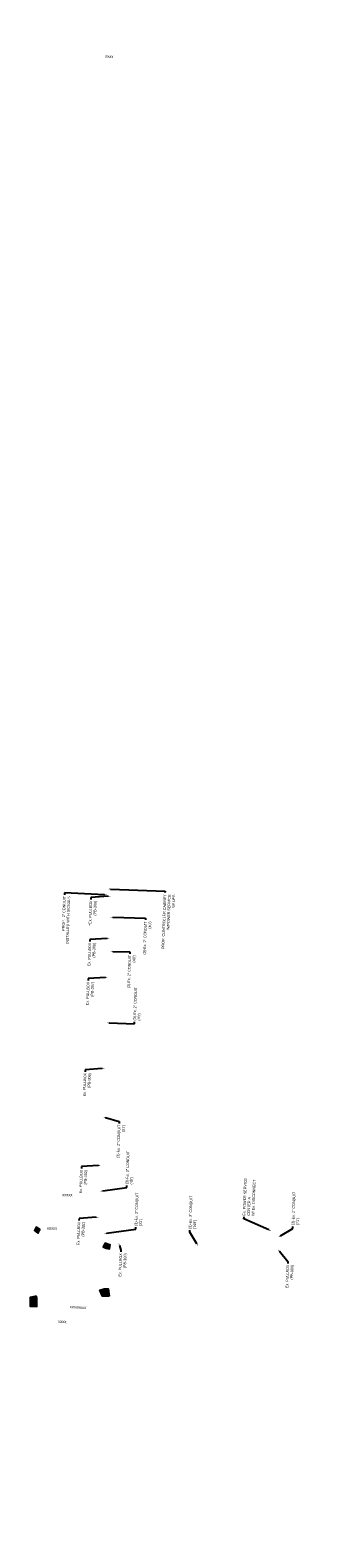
# Model space of a CAD drawing. Header units: feet. Extents: x -492 to 323056, y -284 to 581286.
# Tile 33 of 34: x 161416 to 161677, y 289959 to 291368. Entities that reach past the tile are written whole.
import ezdxf
from ezdxf import colors
from ezdxf.entities.mleader import LeaderData, LeaderLine
from ezdxf.math import Vec2, Vec3

# ---------------------------------------------------------------- set-up
doc = ezdxf.new("R2010")
doc.units = ezdxf.units.FT
doc.header["$MEASUREMENT"] = 0
for name, color, linetype in [('PM_P_Removal', 7, 'Continuous'), ('PV_P_Walk', 4, 'Continuous'), ('SC_Shading2', 255, 'Continuous'), ('SG_P_Text', 7, 'Continuous')]:
    doc.layers.add(name, color=color, linetype=linetype)
doc.styles.add('Slanted-Normal', font='font31.shx', dxfattribs={"height": 0.14})
doc.styles.get("Standard").update_dxf_attribs({"font": 'font31.shx'})

msp = doc.modelspace()

# ---------------------------------------------------------------- hatches: boundary and pattern name
at = {"layer": 'SC_Shading2', "transparency": 33554687}
h = msp.add_hatch(color=256, dxfattribs=at)
h.dxf.hatch_style = 1
edge = h.paths.add_edge_path()
edge.add_arc((161407.55008, 290255.82998), 19.96419, 322.77891285, 334.03720753)
edge.add_line((161425.49946, 290247.08991), (161422.09225, 290249.18537))
edge.add_line((161422.09225, 290249.18537), (161420.26212, 290246.17232))
edge.add_line((161420.26212, 290246.17232), (161423.44771, 290243.75379))
h = msp.add_hatch(color=256, dxfattribs=at)
h.dxf.hatch_style = 1
edge = h.paths.add_edge_path()
edge.add_line((161486.39524, 290234.49607), (161484.58452, 290230.92938))
edge.add_arc((161495.44884, 290252.32953), 24, 243.08421999, 257.9547424)
edge.add_line((161490.44042, 290228.85794), (161491.27516, 290232.76987))
edge.add_arc((161495.44884, 290252.32953), 20, 243.08421998, 257.95474241, ccw=False)
h = msp.add_hatch(color=256, dxfattribs=at)
h.dxf.hatch_style = 1
h.paths.add_polyline_path([(161422.22883, 290184.63707), (161416.37299, 290183.3297), (161416.29283, 290175.3301), (161422.58838, 290175.09529), (161422.57987, 290182.69626)])
h = msp.add_hatch(color=256, dxfattribs=at)
h.dxf.hatch_style = 1
h.paths.add_polyline_path([(161490.31479, 290184.57042), (161484.09118, 290184.57042), (161481.45789, 290190.25142), (161485.65969, 290191.58652), (161489.43002, 290191.50217)])

# ---------------------------------------------------------------- linework, layer by layer
at = {"layer": 'PV_P_Walk', "flags": 128}
for points in [[(161423.44771, 290243.75379, 0.0491631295), (161425.49946, 290247.08991), (161422.09225, 290249.18537), (161420.26212, 290246.17232)], [(161486.39524, 290234.49607), (161484.58452, 290230.92938, 0.0649761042), (161490.44042, 290228.85794), (161491.27516, 290232.76987, -0.0649761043)]]:
    msp.add_lwpolyline(points, format="xyb", close=True, dxfattribs=at)
for points in [[(161422.22883, 290184.63707), (161416.37299, 290183.3297), (161416.29283, 290175.3301), (161422.58838, 290175.09529), (161422.57987, 290182.69626)], [(161490.31479, 290184.57042), (161484.09118, 290184.57042), (161481.45789, 290190.25142), (161485.65969, 290191.58652), (161489.43002, 290191.50217)]]:
    msp.add_lwpolyline(points, close=True, dxfattribs=at)

# ---------------------------------------------------------------- texts
at = {"layer": 'PM_P_Removal', "color": 1, "char_height": 2.8, "attachment_point": 1}
for s, insert, rotation in [('xxxx', (161486.58586, 291345.57118), 356.26657623), ('xxxxxxxx', (161453.47779, 290176.31411), 356.58986228), ('xxxx', (161442.59812, 290162.69615), 356.26657623)]:
    msp.add_mtext_dynamic_manual_height_columns(s, width=13.6111576, gutter_width=14, heights=[0], dxfattribs=dict(at, insert=insert, rotation=rotation))
for insert in [(161446.22126, 290280.92309), (161431.997, 290249.71328)]:
    msp.add_mtext_dynamic_manual_height_columns('xxxxx', width=13.6111576, gutter_width=14, heights=[0], dxfattribs=dict(at, insert=insert))

# ---------------------------------------------------------------- leaders
at = {"layer": 'SG_P_Text'}
ml = msp.add_multileader_mtext('Standard', dxfattribs=at)
ml.set_content('Ex. POWER SERVICE\\PCENTER A\\PW/ Ex. DISCONNECT', color=256, style='Slanted-Normal')
ml.set_leader_properties(color=256, linetype='ByLayer', lineweight=-1)
ml.build(insert=Vec2(0, 0))
ml.multileader.update_dxf_attribs({"dogleg_length": 0.09, "arrow_head_size": 2.5, "scale": 20})
ctx = ml.context
ctx.base_point, ctx.scale, ctx.char_height, ctx.arrow_head_size, ctx.landing_gap_size, ctx.plane_origin, ctx.plane_x_axis, ctx.plane_y_axis = Vec3(161616.47071, 290258.8753), 20, 2.5, 2.5, 1.2, Vec3(161557.60131, 290286.23408), Vec3(0.0362587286, 0.9993424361), Vec3(-0.9993424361, 0.0362587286)
notes = []
notes.append((ctx, [(0, (1, 1, 0), (161616.40545, 290257.07649), (0.0362587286, 0.9993424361), 1.8, [(0, [(161642.05307, 290245.58359)], 0, [])])]))
ctx.mtext.insert, ctx.mtext.text_direction, ctx.mtext.rotation, ctx.mtext.width, ctx.mtext.flow_direction = Vec3(161615.26505, 290260.11984), Vec3(0.0362587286, 0.9993424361), 1.5345296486, 55.4512394, 5
ml = msp.add_multileader_mtext('Standard', dxfattribs=at)
ml.set_content('PROP.  2" CONDUIT\\PINSTALLED WITH SIGNALS', color=256, style='Slanted-Normal')
ml.set_leader_properties(color=256, linetype='ByLayer', lineweight=-1)
ml.build(insert=Vec2(0, 0))
ml.multileader.update_dxf_attribs({"dogleg_length": 0.09, "arrow_head_size": 2.5, "scale": 20})
ctx = ml.context
ctx.base_point, ctx.scale, ctx.char_height, ctx.arrow_head_size, ctx.landing_gap_size, ctx.plane_origin, ctx.plane_x_axis, ctx.plane_y_axis = Vec3(161446.70547, 290511.68391), 20, 2.5, 2.5, 1.2, Vec3(161403.83111, 290600.60041), Vec3(0.0362587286, 0.9993424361), Vec3(-0.9993424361, 0.0362587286)
ctx.text_align_type = 2
notes.append((ctx, [(1, (1, 1, 0), (161448.52321, 290561.78349), (-0.0362587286, -0.9993424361), 1.8, [(0, [(161488.28287, 290559.94992)], 0, [])])]))
ctx.mtext.insert, ctx.mtext.text_direction, ctx.mtext.rotation, ctx.mtext.alignment, ctx.mtext.flow_direction = Vec3(161447.16525, 290558.83079), Vec3(0.0362587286, 0.9993424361), 1.5345296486, 3, 5
ml = msp.add_multileader_mtext('Standard', dxfattribs=at)
ml.set_content('PROP. CONTROLLER CABINET\\PW/POWER SERVICE\\PW/ UPS', color=256, style='Slanted-Normal')
ml.set_leader_properties(color=256, linetype='ByLayer', lineweight=-1)
ml.build(insert=Vec2(0, 0))
ml.multileader.update_dxf_attribs({"dogleg_length": 0.09, "arrow_head_size": 2.5, "scale": 20})
ctx = ml.context
ctx.base_point, ctx.scale, ctx.char_height, ctx.arrow_head_size, ctx.landing_gap_size, ctx.plane_origin, ctx.plane_x_axis, ctx.plane_y_axis = Vec3(161540.44797, 290506.20049), 20, 2.5, 2.5, 1.2, Vec3(161404.50347, 290606.05564), Vec3(0.0362587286, 0.9993424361), Vec3(-0.9993424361, 0.0362587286)
ctx.text_align_type = 2
notes.append((ctx, [(1, (1, 1, 0), (161542.52759, 290563.51754), (-0.0362587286, -0.9993424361), 1.8, [(0, [(161488.95523, 290565.40515)], 0, [])])]))
ctx.mtext.insert, ctx.mtext.text_direction, ctx.mtext.rotation, ctx.mtext.alignment, ctx.mtext.flow_direction = Vec3(161541.16963, 290560.56483), Vec3(0.0362587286, 0.9993424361), 1.5345296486, 3, 5
ml = msp.add_multileader_mtext('Standard', dxfattribs=at)
ml.set_content('*Ex. PULLBOX \\P(PB-309)', color=256, style='Slanted-Normal')
ml.set_leader_properties(color=256, linetype='ByLayer', lineweight=-1)
ml.build(insert=Vec2(0, 0))
ml.multileader.update_dxf_attribs({"dogleg_length": 0.09, "arrow_head_size": 2.5, "scale": 20})
ctx = ml.context
ctx.base_point, ctx.scale, ctx.char_height, ctx.arrow_head_size, ctx.landing_gap_size, ctx.plane_origin, ctx.plane_x_axis, ctx.plane_y_axis = Vec3(161472.09899, 290526.84917), 20, 2.5, 2.5, 1.2, Vec3(161407.2851, 290599.40788), Vec3(0.0362587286, 0.9993424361), Vec3(-0.9993424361, 0.0362587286)
ctx.text_align_type = 2
notes.append((ctx, [(1, (1, 1, 0), (161473.21242, 290557.53691), (-0.0362587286, -0.9993424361), 1.8, [(0, [(161491.73687, 290558.75739)], 0, [])])]))
ctx.mtext.insert, ctx.mtext.text_direction, ctx.mtext.rotation, ctx.mtext.width, ctx.mtext.alignment, ctx.mtext.flow_direction = Vec3(161471.85446, 290554.58421), Vec3(0.0362587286, 0.9993424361), 1.5345296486, 29.7976469, 3, 5
ml = msp.add_multileader_mtext('Standard', dxfattribs=at)
ml.set_content('(3)-Ex. 2" CONDUIT\\P(40\')', color=256, style='Slanted-Normal')
ml.set_leader_properties(color=256, linetype='ByLayer', lineweight=-1)
ml.build(insert=Vec2(0, 0))
ml.multileader.update_dxf_attribs({"dogleg_length": 0.09, "arrow_head_size": 2.5, "scale": 20})
ctx = ml.context
ctx.base_point, ctx.scale, ctx.char_height, ctx.arrow_head_size, ctx.landing_gap_size, ctx.plane_origin, ctx.plane_x_axis, ctx.plane_y_axis = Vec3(161522.95526, 290498.99544), 20, 2.5, 2.5, 1.2, Vec3(161406.80428, 290579.72966), Vec3(0.0362587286, 0.9993424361), Vec3(-0.9993424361, 0.0362587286)
ctx.text_align_type = 2
notes.append((ctx, [(1, (1, 1, 0), (161524.37876, 290538.22915), (-0.0362587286, -0.9993424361), 1.8, [(0, [(161491.25604, 290539.07917)], 0, [])])]))
ctx.mtext.insert, ctx.mtext.text_direction, ctx.mtext.rotation, ctx.mtext.alignment, ctx.mtext.flow_direction = Vec3(161523.02081, 290535.27645), Vec3(0.0362587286, 0.9993424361), 1.5345296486, 3, 5
ml = msp.add_multileader_mtext('Standard', dxfattribs=at)
ml.set_content('Ex. PULLBOX \\P(PB-308)', color=256, style='Slanted-Normal')
ml.set_leader_properties(color=256, linetype='ByLayer', lineweight=-1)
ml.build(insert=Vec2(0, 0))
ml.multileader.update_dxf_attribs({"dogleg_length": 0.09, "arrow_head_size": 2.5, "scale": 20})
ctx = ml.context
ctx.base_point, ctx.scale, ctx.char_height, ctx.arrow_head_size, ctx.landing_gap_size, ctx.plane_origin, ctx.plane_x_axis, ctx.plane_y_axis = Vec3(161471.23183, 290490.10053), 20, 2.5, 2.5, 1.2, Vec3(161406.3237, 290560.06175), Vec3(0.0362587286, 0.9993424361), Vec3(-0.9993424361, 0.0362587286)
ctx.text_align_type = 2
notes.append((ctx, [(1, (1, 1, 0), (161472.25102, 290518.19078), (-0.0362587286, -0.9993424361), 1.8, [(0, [(161490.77547, 290519.41126)], 0, [])])]))
ctx.mtext.insert, ctx.mtext.text_direction, ctx.mtext.rotation, ctx.mtext.alignment, ctx.mtext.flow_direction = Vec3(161470.89306, 290515.23808), Vec3(0.0362587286, 0.9993424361), 1.5345296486, 3, 5
ml = msp.add_multileader_mtext('Standard', dxfattribs=at)
ml.set_content('(3)-Ex. 2" CONDUIT\\P(40\')', color=256, style='Slanted-Normal')
ml.set_leader_properties(color=256, linetype='ByLayer', lineweight=-1)
ml.build(insert=Vec2(0, 0))
ml.multileader.update_dxf_attribs({"dogleg_length": 0.09, "arrow_head_size": 2.5, "scale": 20})
ctx = ml.context
ctx.base_point, ctx.scale, ctx.char_height, ctx.arrow_head_size, ctx.landing_gap_size, ctx.plane_origin, ctx.plane_x_axis, ctx.plane_y_axis = Vec3(161508.18718, 290467.3852), 20, 2.5, 2.5, 1.2, Vec3(161406.89139, 290547.58043), Vec3(0.0362587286, 0.9993424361), Vec3(-0.9993424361, 0.0362587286)
ctx.text_align_type = 2
notes.append((ctx, [(1, (1, 1, 0), (161509.61068, 290506.61891), (-0.0362587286, -0.9993424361), 1.8, [(0, [(161491.34315, 290506.92994)], 0, [])])]))
ctx.mtext.insert, ctx.mtext.text_direction, ctx.mtext.rotation, ctx.mtext.alignment, ctx.mtext.flow_direction = Vec3(161508.25272, 290503.6662), Vec3(0.0362587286, 0.9993424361), 1.5345296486, 3, 5
ml = msp.add_multileader_mtext('Standard', dxfattribs=at)
ml.set_content('Ex. PULLBOX \\P(PB-307)', color=256, style='Slanted-Normal')
ml.set_leader_properties(color=256, linetype='ByLayer', lineweight=-1)
ml.build(insert=Vec2(0, 0))
ml.multileader.update_dxf_attribs({"dogleg_length": 0.09, "arrow_head_size": 2.5, "scale": 20})
ctx = ml.context
ctx.base_point, ctx.scale, ctx.char_height, ctx.arrow_head_size, ctx.landing_gap_size, ctx.plane_origin, ctx.plane_x_axis, ctx.plane_y_axis = Vec3(161469.68318, 290453.54369), 20, 2.5, 2.5, 1.2, Vec3(161404.77506, 290523.50491), Vec3(0.0362587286, 0.9993424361), Vec3(-0.9993424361, 0.0362587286)
ctx.text_align_type = 2
notes.append((ctx, [(1, (1, 1, 0), (161470.70237, 290481.63394), (-0.0362587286, -0.9993424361), 1.8, [(0, [(161489.22682, 290482.85442)], 0, [])])]))
ctx.mtext.insert, ctx.mtext.text_direction, ctx.mtext.rotation, ctx.mtext.alignment, ctx.mtext.flow_direction = Vec3(161469.34441, 290478.68124), Vec3(0.0362587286, 0.9993424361), 1.5345296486, 3, 5
ml = msp.add_multileader_mtext('Standard', dxfattribs=at)
ml.set_content('(3)-Ex. 2" CONDUIT\\P(40\')', color=256, style='Slanted-Normal')
ml.set_leader_properties(color=256, linetype='ByLayer', lineweight=-1)
ml.build(insert=Vec2(0, 0))
ml.multileader.update_dxf_attribs({"dogleg_length": 0.09, "arrow_head_size": 2.5, "scale": 20})
ctx = ml.context
ctx.base_point, ctx.scale, ctx.char_height, ctx.arrow_head_size, ctx.landing_gap_size, ctx.plane_origin, ctx.plane_x_axis, ctx.plane_y_axis = Vec3(161513.93839, 290441.2871), 20, 2.5, 2.5, 1.2, Vec3(161403.30186, 290480.88152), Vec3(0.0362587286, 0.9993424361), Vec3(-0.9993424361, 0.0362587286)
notes.append((ctx, [(0, (1, 1, 0), (161513.87313, 290439.48828), (0.0362587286, 0.9993424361), 1.8, [(0, [(161487.75362, 290440.23103)], 0, [])])]))
ctx.mtext.insert, ctx.mtext.text_direction, ctx.mtext.rotation, ctx.mtext.flow_direction = Vec3(161512.73273, 290442.53163), Vec3(0.0362587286, 0.9993424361), 1.5345296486, 5
ml = msp.add_multileader_mtext('Standard', dxfattribs=at)
ml.set_content('Ex. PULLBOX \\P(PB-306)', color=256, style='Slanted-Normal')
ml.set_leader_properties(color=256, linetype='ByLayer', lineweight=-1)
ml.build(insert=Vec2(0, 0))
ml.multileader.update_dxf_attribs({"dogleg_length": 0.09, "arrow_head_size": 2.5, "scale": 20})
ctx = ml.context
ctx.base_point, ctx.scale, ctx.char_height, ctx.arrow_head_size, ctx.landing_gap_size, ctx.plane_origin, ctx.plane_x_axis, ctx.plane_y_axis = Vec3(161466.7368, 290368.29691), 20, 2.5, 2.5, 1.2, Vec3(161401.82867, 290438.25812), Vec3(0.0362587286, 0.9993424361), Vec3(-0.9993424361, 0.0362587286)
ctx.text_align_type = 2
notes.append((ctx, [(1, (1, 1, 0), (161467.75598, 290396.38715), (-0.0362587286, -0.9993424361), 1.8, [(0, [(161486.28043, 290397.60763)], 0, [])])]))
ctx.mtext.insert, ctx.mtext.text_direction, ctx.mtext.rotation, ctx.mtext.alignment, ctx.mtext.flow_direction = Vec3(161466.39803, 290393.43445), Vec3(0.0362587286, 0.9993424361), 1.5345296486, 3, 5
ml = msp.add_multileader_mtext('Standard', dxfattribs=at)
ml.set_content('(3)-Ex. 2" CONDUIT\\P(91\')', color=256, style='Slanted-Normal')
ml.set_leader_properties(color=256, linetype='ByLayer', lineweight=-1)
ml.build(insert=Vec2(0, 0))
ml.multileader.update_dxf_attribs({"dogleg_length": 0.09, "arrow_head_size": 2.5, "scale": 20})
ctx = ml.context
ctx.base_point, ctx.scale, ctx.char_height, ctx.arrow_head_size, ctx.landing_gap_size, ctx.plane_origin, ctx.plane_x_axis, ctx.plane_y_axis = Vec3(161498.26484, 290308.71845), 20, 2.5, 2.5, 1.2, Vec3(161400.1095, 290392.9985), Vec3(0.0362587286, 0.9993424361), Vec3(-0.9993424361, 0.0362587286)
ctx.text_align_type = 2
notes.append((ctx, [(1, (1, 1, 0), (161499.68835, 290347.95216), (-0.0362587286, -0.9993424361), 1.8, [(0, [(161484.56127, 290352.34801)], 0, [])])]))
ctx.mtext.insert, ctx.mtext.text_direction, ctx.mtext.rotation, ctx.mtext.alignment, ctx.mtext.flow_direction = Vec3(161498.33039, 290344.99945), Vec3(0.0362587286, 0.9993424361), 1.5345296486, 3, 5
ml = msp.add_multileader_mtext('Standard', dxfattribs=at)
ml.set_content('Ex. PULLBOX \\P(PB-302)', color=256, style='Slanted-Normal')
ml.set_leader_properties(color=256, linetype='ByLayer', lineweight=-1)
ml.build(insert=Vec2(0, 0))
ml.multileader.update_dxf_attribs({"dogleg_length": 0.09, "arrow_head_size": 2.5, "scale": 20})
ctx = ml.context
ctx.base_point, ctx.scale, ctx.char_height, ctx.arrow_head_size, ctx.landing_gap_size, ctx.plane_origin, ctx.plane_x_axis, ctx.plane_y_axis = Vec3(161463.29846, 290277.77766), 20, 2.5, 2.5, 1.2, Vec3(161398.39034, 290347.73887), Vec3(0.0362587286, 0.9993424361), Vec3(-0.9993424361, 0.0362587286)
ctx.text_align_type = 2
notes.append((ctx, [(1, (1, 1, 0), (161464.31765, 290305.8679), (-0.0362587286, -0.9993424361), 1.8, [(0, [(161482.8421, 290307.08838)], 0, [])])]))
ctx.mtext.insert, ctx.mtext.text_direction, ctx.mtext.rotation, ctx.mtext.alignment, ctx.mtext.flow_direction = Vec3(161462.9597, 290302.9152), Vec3(0.0362587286, 0.9993424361), 1.5345296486, 3, 5
ml = msp.add_multileader_mtext('Standard', dxfattribs=at)
ml.set_content('(3)-Ex. 2" CONDUIT\\P(49\')', color=256, style='Slanted-Normal')
ml.set_leader_properties(color=256, linetype='ByLayer', lineweight=-1)
ml.build(insert=Vec2(0, 0))
ml.multileader.update_dxf_attribs({"dogleg_length": 0.09, "arrow_head_size": 2.5, "scale": 20})
ctx = ml.context
ctx.base_point, ctx.scale, ctx.char_height, ctx.arrow_head_size, ctx.landing_gap_size, ctx.plane_origin, ctx.plane_x_axis, ctx.plane_y_axis = Vec3(161506.80894, 290288.11327), 20, 2.5, 2.5, 1.2, Vec3(161397.26276, 290323.49521), Vec3(0.0362587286, 0.9993424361), Vec3(-0.9993424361, 0.0362587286)
notes.append((ctx, [(0, (1, 1, 0), (161506.74367, 290286.31445), (0.0362587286, 0.9993424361), 1.8, [(0, [(161481.71452, 290282.84472)], 0, [])])]))
ctx.mtext.insert, ctx.mtext.text_direction, ctx.mtext.rotation, ctx.mtext.flow_direction = Vec3(161505.60327, 290289.3578), Vec3(0.0362587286, 0.9993424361), 1.5345296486, 5
ml = msp.add_multileader_mtext('Standard', dxfattribs=at)
ml.set_content('(3)-Ex. 2" CONDUIT\\P(33\')', color=256, style='Slanted-Normal')
ml.set_leader_properties(color=256, linetype='ByLayer', lineweight=-1)
ml.build(insert=Vec2(0, 0))
ml.multileader.update_dxf_attribs({"dogleg_length": 0.09, "arrow_head_size": 2.5, "scale": 20})
ctx = ml.context
ctx.base_point, ctx.scale, ctx.char_height, ctx.arrow_head_size, ctx.landing_gap_size, ctx.plane_origin, ctx.plane_x_axis, ctx.plane_y_axis = Vec3(161515.24915, 290249.09445), 20, 2.5, 2.5, 1.2, Vec3(161400.95917, 290283.83192), Vec3(0.0362587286, 0.9993424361), Vec3(-0.9993424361, 0.0362587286)
notes.append((ctx, [(0, (1, 1, 0), (161515.18388, 290247.29563), (0.0362587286, 0.9993424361), 1.8, [(0, [(161485.41093, 290243.18143)], 0, [])])]))
ctx.mtext.insert, ctx.mtext.text_direction, ctx.mtext.rotation, ctx.mtext.flow_direction = Vec3(161514.04348, 290250.33898), Vec3(0.0362587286, 0.9993424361), 1.5345296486, 5
ml = msp.add_multileader_mtext('Standard', dxfattribs=at)
ml.set_content('(3)-Ex. 2" CONDUIT\\P(21\')', color=256, style='Slanted-Normal')
ml.set_leader_properties(color=256, linetype='ByLayer', lineweight=-1)
ml.build(insert=Vec2(0, 0))
ml.multileader.update_dxf_attribs({"dogleg_length": 0.09, "arrow_head_size": 2.5, "scale": 20})
ctx = ml.context
ctx.base_point, ctx.scale, ctx.char_height, ctx.arrow_head_size, ctx.landing_gap_size, ctx.plane_origin, ctx.plane_x_axis, ctx.plane_y_axis = Vec3(161662.18822, 290249.93583), 20, 2.5, 2.5, 1.2, Vec3(161563.99171, 290280.53338), Vec3(0.0362587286, 0.9993424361), Vec3(-0.9993424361, 0.0362587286)
notes.append((ctx, [(0, (1, 1, 0), (161662.12296, 290248.13702), (0.0362587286, 0.9993424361), 1.8, [(0, [(161648.44347, 290239.88289)], 0, [])])]))
ctx.mtext.insert, ctx.mtext.text_direction, ctx.mtext.rotation, ctx.mtext.flow_direction = Vec3(161660.98256, 290251.18037), Vec3(0.0362587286, 0.9993424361), 1.5345296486, 5
ml = msp.add_multileader_mtext('Standard', dxfattribs=at)
ml.set_content('(3)-Ex. 2" CONDUIT\\P(149\')', color=256, style='Slanted-Normal')
ml.set_leader_properties(color=256, linetype='ByLayer', lineweight=-1)
ml.build(insert=Vec2(0, 0))
ml.multileader.update_dxf_attribs({"dogleg_length": 0.09, "arrow_head_size": 2.5, "scale": 20})
ctx = ml.context
ctx.base_point, ctx.scale, ctx.char_height, ctx.arrow_head_size, ctx.landing_gap_size, ctx.plane_origin, ctx.plane_x_axis, ctx.plane_y_axis = Vec3(161565.81528, 290246.32911), 20, 2.5, 2.5, 1.2, Vec3(161489.09965, 290272.27644), Vec3(0.0362587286, 0.9993424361), Vec3(-0.9993424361, 0.0362587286)
notes.append((ctx, [(0, (1, 1, 0), (161565.75001, 290244.53029), (0.0362587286, 0.9993424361), 1.8, [(0, [(161573.55141, 290231.62595)], 0, [])])]))
ctx.mtext.insert, ctx.mtext.text_direction, ctx.mtext.rotation, ctx.mtext.flow_direction = Vec3(161564.60961, 290247.57365), Vec3(0.0362587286, 0.9993424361), 1.5345296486, 5
ml = msp.add_multileader_mtext('Standard', dxfattribs=at)
ml.set_content('Ex. PULLBOX \\P(PB-301)', color=256, style='Slanted-Normal')
ml.set_leader_properties(color=256, linetype='ByLayer', lineweight=-1)
ml.build(insert=Vec2(0, 0))
ml.multileader.update_dxf_attribs({"dogleg_length": 0.09, "arrow_head_size": 2.5, "scale": 20})
ctx = ml.context
ctx.base_point, ctx.scale, ctx.char_height, ctx.arrow_head_size, ctx.landing_gap_size, ctx.plane_origin, ctx.plane_x_axis, ctx.plane_y_axis = Vec3(161461.0433, 290229.29032), 20, 2.5, 2.5, 1.2, Vec3(161396.13518, 290299.25154), Vec3(0.0362587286, 0.9993424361), Vec3(-0.9993424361, 0.0362587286)
ctx.text_align_type = 2
notes.append((ctx, [(1, (1, 1, 0), (161462.06249, 290257.38057), (-0.0362587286, -0.9993424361), 1.8, [(0, [(161480.58694, 290258.60105)], 0, [])])]))
ctx.mtext.insert, ctx.mtext.text_direction, ctx.mtext.rotation, ctx.mtext.alignment, ctx.mtext.flow_direction = Vec3(161460.70453, 290254.42786), Vec3(0.0362587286, 0.9993424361), 1.5345296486, 3, 5
ml = msp.add_multileader_mtext('Standard', dxfattribs=at)
ml.set_content('Ex. PULLBOX \\P(PB-300)', color=256, style='Slanted-Normal')
ml.set_leader_properties(color=256, linetype='ByLayer', lineweight=-1)
ml.build(insert=Vec2(0, 0))
ml.multileader.update_dxf_attribs({"dogleg_length": 0.09, "arrow_head_size": 2.5, "scale": 20})
ctx = ml.context
ctx.base_point, ctx.scale, ctx.char_height, ctx.arrow_head_size, ctx.landing_gap_size, ctx.plane_origin, ctx.plane_x_axis, ctx.plane_y_axis = Vec3(161500.18901, 290199.78017), 20, 2.5, 2.5, 1.2, Vec3(161414.65976, 290275.26867), Vec3(0.0362587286, 0.9993424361), Vec3(-0.9993424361, 0.0362587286)
ctx.text_align_type = 2
notes.append((ctx, [(1, (1, 1, 0), (161501.20819, 290227.87042), (-0.0362587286, -0.9993424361), 1.8, [(0, [(161499.11152, 290234.61818)], 0, [])])]))
ctx.mtext.insert, ctx.mtext.text_direction, ctx.mtext.rotation, ctx.mtext.alignment, ctx.mtext.flow_direction = Vec3(161499.85024, 290224.91771), Vec3(0.0362587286, 0.9993424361), 1.5345296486, 3, 5
ml = msp.add_multileader_mtext('Standard', dxfattribs=at)
ml.set_content('Ex. PULLBOX \\P(PB-000)', color=256, style='Slanted-Normal')
ml.set_leader_properties(color=256, linetype='ByLayer', lineweight=-1)
ml.build(insert=Vec2(0, 0))
ml.multileader.update_dxf_attribs({"dogleg_length": 0.09, "arrow_head_size": 2.5, "scale": 20})
ctx = ml.context
ctx.base_point, ctx.scale, ctx.char_height, ctx.arrow_head_size, ctx.landing_gap_size, ctx.plane_origin, ctx.plane_x_axis, ctx.plane_y_axis = Vec3(161656.43692, 290189.08299), 20, 2.5, 2.5, 1.2, Vec3(161563.53953, 290269.28421), Vec3(0.0362587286, 0.9993424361), Vec3(-0.9993424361, 0.0362587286)
ctx.text_align_type = 2
notes.append((ctx, [(1, (1, 1, 0), (161657.45611, 290217.17324), (-0.0362587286, -0.9993424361), 1.8, [(0, [(161647.99129, 290228.63372)], 0, [])])]))
ctx.mtext.insert, ctx.mtext.text_direction, ctx.mtext.rotation, ctx.mtext.alignment, ctx.mtext.flow_direction = Vec3(161656.09815, 290214.22053), Vec3(0.0362587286, 0.9993424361), 1.5345296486, 3, 5
for ctx, leaders in notes:
    for number, flags, end, landing, length, lines in leaders:
        leader = LeaderData()
        leader.index, (leader.has_last_leader_line, leader.has_dogleg_vector, leader.attachment_direction) = number, flags
        leader.last_leader_point, leader.dogleg_vector, leader.dogleg_length = Vec3(end), Vec3(landing), length
        for number, points, colour, breaks in lines:
            line = LeaderLine()
            line.index, line.vertices, line.color, line.breaks = number, Vec3.list(points), colors.encode_raw_color(colour), breaks
            leader.lines.append(line)
        ctx.leaders.append(leader)

doc.saveas('drawing.dxf')
